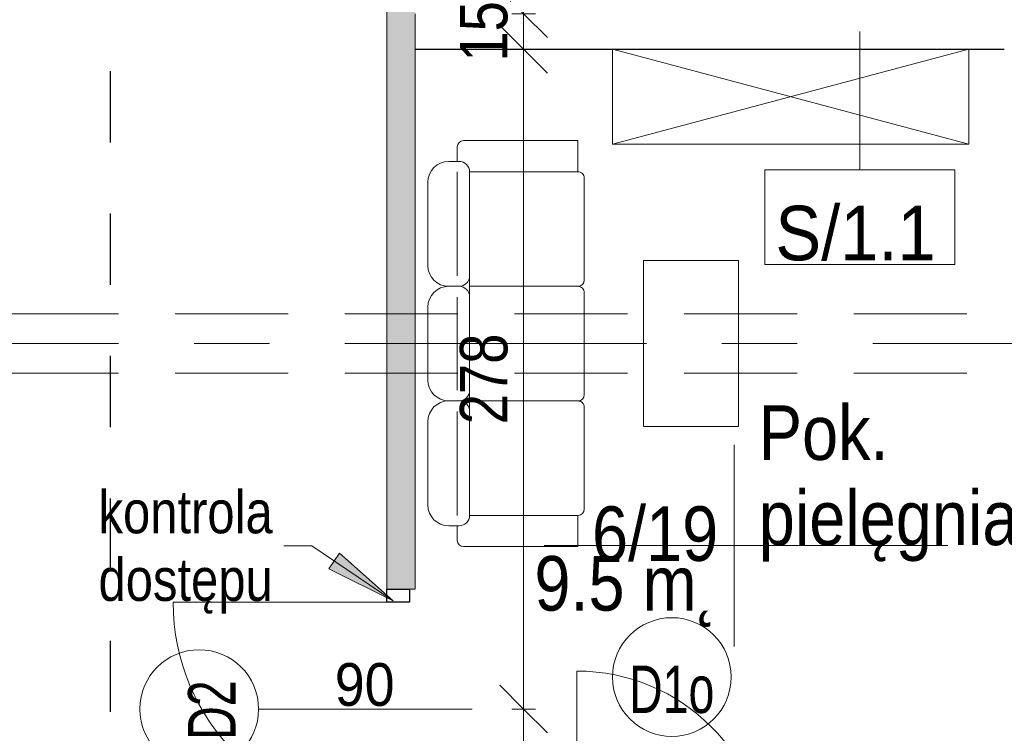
# Model space of a CAD drawing. Header units: centimetres. Extents: x -1631 to 21770, y -8842 to 3590.
# Tile 109 of 133: x -477 to -63, y 2164 to 2465. Entities that reach past the tile are written whole.
import ezdxf

# ---------------------------------------------------------------- set-up
doc = ezdxf.new("R2010")
doc.units = ezdxf.units.CM
for name, pattern in [('Dash', [60, 30, -30]), ('Oś', [222.25, 127, -31.75, 31.75, -31.75]), ('Ukryte', [71.438, 47.625, -23.813])]:
    doc.linetypes.add(name, pattern=pattern)
for name, color, linetype, lineweight in [('A-ANNO-DIMS', 211, 'Continuous', 13), ('A-ANNO-DIMS-100', 211, 'Continuous', 13), ('A-ANNO-NOTE', 131, 'Continuous', 9), ('A-AREA-IDEN', 2, 'Continuous', 13), ('A-DETL', 90, 'Continuous', 9), ('A-DETL-GENF', 92, 'Continuous', 9), ('A-DETL-HDLN', 90, 'Ukryte', 9), ('A-DETL-MEDM', 33, 'Continuous', 13), ('A-DOOR', 31, 'Continuous', 13), ('A-WALL', 113, 'Continuous', 13), ('A-WALL-IDEN', 211, 'Continuous', 13), ('A-WALL-PATT', 111, 'Continuous', 13), ('G-ANNO-TEXT', 231, 'Continuous', 13), ('I-FURN', 30, 'Continuous', 9), ('Q-SPCQ', 91, 'Continuous', 9), ('S-GRID', 1, 'Continuous', 13)]:
    doc.layers.add(name, color=color, linetype=linetype, lineweight=lineweight)
doc.styles.add('Arial', font='arial.ttf', dxfattribs={"width": 0.9, "height": 18})
doc.styles.add('Arial Narrow_5', font='ARIALN.TTF', dxfattribs={"height": 20})
doc.styles.add('Arial Narrow_6', font='ARIALN.TTF', dxfattribs={"height": 18})
doc.styles.add('Arial_1', font='arial.ttf', dxfattribs={"width": 0.7, "height": 20})
doc.styles.add('Arial_11', font='arial.ttf', dxfattribs={"width": 0.85, "height": 23})
doc.styles.add('Arial_12', font='arial.ttf', dxfattribs={"width": 0.9, "height": 23})
doc.dimstyles.new('Diagonal_1_100__0__wewnętrzne', dxfattribs={"dimscale": 30.48, "dimtxt": 20.468619, "dimasz": 0.656168, "dimexe": 0.164042, "dimexo": 0.0625, "dimgap": 0.032808, "dimtad": 1, "dimdec": 0, "dimdsep": 46, "dimtxsty": 'Arial Narrow_5', "dimblk1": 'OBLIQUE', "dimblk2": 'OBLIQUE', "dimsah": 1, "dimcen": 0.09, "dimazin": 0, "dimtfac": 1, "dimtdec": 4, "dimtix": 1, "dimtmove": 0, "dimatfit": 3, "dimfxl": 0, "dimtvp": 1, "dimtolj": 1, "dimtzin": 0, "dimarcsym": 0})

# ---------------------------------------------------------------- blocks, each defined once
blk = doc.blocks.new('Blat - Blat-1245948-6_piętro IV __13_80 m_ - stan projektowany')
at = {"layer": 'I-FURN'}
for p, q in [((0, 40), (0, 0)), ((70, 40), (0, 40)), ((70, 0), (70, 40)), ((0, 0), (70, 0))]:
    blk.add_line(p, q, dxfattribs=at)
blk = doc.blocks.new('DRZWI 1S - automatyczna etykieta - Drzwi 80 _łazienkowe_-2364317-6_piętro IV __13_80 m_ - stan projektowany')
at = {"layer": 'A-DETL-GENF'}
for p, q in [((-45.5, 2), (-40, 2)), ((-45.5, -7.5), (-45.5, 2)), ((-40, 2), (-40, -7.5)), ((40, 2), (45.5, 2)), ((40, -7.5), (40, 2)), ((45.5, 2), (45.5, -7.5)), ((-40, -7.5), (-45.5, -7.5)), ((45.5, -7.5), (40, -7.5))]:
    blk.add_line(p, q, dxfattribs=at)
at = {"layer": 'A-DETL-MEDM', "lineweight": 25}
for p, q in [((-45.5, -7.5), (-45.5, 2)), ((-45.5, 2), (-40, 2)), ((-40, 2), (-40, -7.5)), ((40, 2), (40, -7.5)), ((45.5, 2), (40, 2)), ((45.5, -7.5), (45.5, 2)), ((-40, -7.5), (-45.5, -7.5)), ((40, -7.5), (45.5, -7.5))]:
    blk.add_line(p, q, dxfattribs=at)
at = {"layer": 'A-DOOR'}
blk.add_line((40, -7.5), (40, -87.5), dxfattribs=at)
blk.add_arc((40, -7.5), 80, 180, 270, dxfattribs=at)
blk = doc.blocks.new('kanapa 3 siedziska - kanapa-819259-6_piętro IV __13_80 m_ - stan projektowany')
at = {"layer": 'I-FURN'}
for p, q in [((-68.01, 33.89), (-32.91, 33.89)), ((-15.36, 33.89), (15.36, 33.89)), ((32.91, 33.89), (68.01, 33.89)), ((-76.78, 20.72), (-76.78, 25.11)), ((-24.13, 25.11), (-24.13, 20.72)), ((24.13, 25.11), (24.13, 20.72)), ((76.78, 25.11), (76.78, 20.72)), ((-76.78, 21.53), (-82.92, 21.53)), ((-72.39, 21.53), (-28.68, 21.53)), ((19.58, 21.53), (-19.58, 21.53)), ((28.52, 21.53), (34.66, 21.53)), ((72.39, 21.53), (28.68, 21.53)), ((76.78, 21.53), (82.92, 21.53)), ((-85.56, -29.29), (-85.56, 18.9)), ((85.56, 18.9), (85.56, -29.29)), ((-72.39, 16.34), (-72.39, -29.29)), ((-24.13, 16.34), (-72.39, 16.34)), ((-24.13, 16.34), (-24.13, -29.29)), ((24.13, 16.34), (-24.13, 16.34)), ((72.39, 16.34), (24.13, 16.34)), ((24.13, -29.29), (24.13, 16.34)), ((72.39, -29.29), (72.39, 16.34)), ((-72.39, -29.29), (-85.56, -29.29)), ((-26.76, -31.93), (-69.76, -31.93)), ((-21.5, -31.93), (21.5, -31.93)), ((26.76, -31.93), (69.76, -31.93)), ((85.56, -29.29), (72.39, -29.29))]:
    blk.add_line(p, q, dxfattribs=at)
for centre, radius, start, end in [((-68.01, 25.11), 8.77, 90, 180), ((-32.91, 25.11), 8.77, 0, 90), ((-15.36, 25.11), 8.77, 90, 180), ((15.36, 25.11), 8.77, 360, 90), ((32.91, 25.11), 8.77, 90, 180), ((68.01, 25.11), 8.77, 0, 90), ((-82.92, 18.9), 2.63, 90, 180), ((82.92, 18.9), 2.63, 0, 90), ((-72.39, 20.72), 4.39, 180, 270), ((-28.52, 20.72), 4.39, 270, 0), ((-19.74, 20.72), 4.39, 180, 270), ((19.74, 20.72), 4.39, 270, 360), ((28.52, 20.72), 4.39, 180, 270), ((72.39, 20.72), 4.39, 270, 0), ((-69.76, -29.29), 2.63, 180, 270), ((-26.76, -29.29), 2.63, 270, 0), ((-21.5, -29.29), 2.63, 180, 270), ((21.5, -29.29), 2.63, 270, 0), ((26.76, -29.29), 2.63, 180, 270), ((69.76, -29.29), 2.63, 270, 0)]:
    blk.add_arc(centre, radius, start, end, dxfattribs=at)
blk = doc.blocks.new('Szafa - 40 cm-2361845-6_piętro IV __13_80 m_ - stan projektowany')
at = {"layer": 'Q-SPCQ'}
for p, q in [((87.5, 46), (-62.5, 6)), ((-62.5, 46), (87.5, 6)), ((-62.5, 6), (-62.5, 46)), ((-62.5, 46), (87.5, 46)), ((87.5, 46), (87.5, 6))]:
    blk.add_line(p, q, dxfattribs=at)
blk = doc.blocks.new('DRZWI 1S - automatyczna etykieta - Drzwi 90-2321137-6_piętro IV __13_80 m_ - stan projektowany')
at = {"layer": 'A-DETL-GENF'}
for p, q in [((-50.5, 6), (-50.5, -3.5)), ((-45, 6), (-50.5, 6)), ((-45, -3.5), (-45, 6)), ((50.5, 6), (45, 6)), ((45, 6), (45, -3.5)), ((50.5, -3.5), (50.5, 6)), ((-50.5, -3.5), (-45, -3.5)), ((45, -3.5), (50.5, -3.5))]:
    blk.add_line(p, q, dxfattribs=at)
at = {"layer": 'A-DETL-MEDM', "lineweight": 25}
for p, q in [((-45, 6), (-50.5, 6)), ((-50.5, 6), (-50.5, -3.5)), ((-45, -3.5), (-45, 6)), ((45, -3.5), (45, 6)), ((45, 6), (50.5, 6)), ((50.5, 6), (50.5, -3.5)), ((-50.5, -3.5), (-45, -3.5)), ((50.5, -3.5), (45, -3.5))]:
    blk.add_line(p, q, dxfattribs=at)
at = {"layer": 'A-DOOR'}
blk.add_line((45, 6), (45, 96), dxfattribs=at)
blk.add_arc((45, 6), 90, 90, 180, dxfattribs=at)
blk = doc.blocks.new('METKA_POMIESZCZENIA2 - Rozbudowana - bez ramki-2396678-6_piętro IV __13_80 m_ - stan projektowany')
at = {"layer": 'A-AREA-IDEN'}
for p, q in [((0, 0.425), (0, 0)), ((0.0976, 0), (-0.8, 0)), ((-0.8, 0), (0.9, 0)), ((0, 0), (0, -0.425))]:
    blk.add_line(p, q, dxfattribs=at)
blk = doc.blocks.new('DIMBLOCK179-6_piętro IV __13_80 m_ - stan projektowany')
at = {"layer": 'A-ANNO-DIMS-100', "transparency": 16777216}
for p, q in [((-265.02, 2593.33), (-275.02, 2603.33)), ((-270.02, 2593.33), (-260.02, 2593.33)), ((-265.02, 2593.33), (-270.02, 2593.33)), ((-265.02, 2467.33), (-265.02, 2593.33)), ((-265.02, 2593.33), (-255.02, 2583.33)), ((-265.02, 2467.33), (-275.02, 2477.33)), ((-270.02, 2467.33), (-260.02, 2467.33)), ((-265.02, 2467.33), (-270.02, 2467.33)), ((-265.02, 2467.33), (-255.02, 2457.33))]:
    blk.add_line(p, q, dxfattribs=at)
at = {"layer": 'A-ANNO-DIMS-100', "color": 0, "transparency": 16777216, "insert": (-291.87, 2511.32), "char_height": 20, "width": 45.6158, "attachment_point": 1, "rotation": 90, "line_spacing_factor": 0.974696, "style": 'Arial Narrow_5'}
blk.add_mtext('126', dxfattribs=at)
blk = doc.blocks.new('_Oblique')
at = {"color": 0, "linetype": 'ByBlock', "lineweight": -2}
blk.add_line((-0.5, -0.5), (0.5, 0.5), dxfattribs=at)
blk = doc.blocks.new('DIMBLOCK199-6_piętro IV __13_80 m_ - stan projektowany')
at = {"layer": 'A-ANNO-DIMS-100', "transparency": 16777216}
for p, q in [((-265.02, 2174.33), (-275.02, 2184.33)), ((-270.02, 2174.33), (-260.02, 2174.33)), ((-265.02, 2174.33), (-270.02, 2174.33)), ((-265.02, 2110.33), (-265.02, 2174.33)), ((-265.02, 2174.33), (-255.02, 2164.33)), ((-265.02, 2110.33), (-275.02, 2120.33)), ((-270.02, 2110.33), (-260.02, 2110.33)), ((-265.02, 2110.33), (-270.02, 2110.33)), ((-265.02, 2110.33), (-255.02, 2100.33))]:
    blk.add_line(p, q, dxfattribs=at)
at = {"layer": 'A-ANNO-DIMS-100', "color": 0, "transparency": 16777216, "insert": (-291.87, 2129.65), "char_height": 20, "width": 30.4105, "attachment_point": 1, "rotation": 90, "line_spacing_factor": 0.974696, "style": 'Arial Narrow_5'}
blk.add_mtext('64', dxfattribs=at)
blk = doc.blocks.new('DIMBLOCK200-6_piętro IV __13_80 m_ - stan projektowany')
at = {"layer": 'A-ANNO-DIMS-100', "transparency": 16777216}
for p, q in [((-265.02, 2452.33), (-275.02, 2462.33)), ((-270.02, 2452.33), (-260.02, 2452.33)), ((-265.02, 2452.33), (-270.02, 2452.33)), ((-265.02, 2174.33), (-265.02, 2452.33)), ((-265.02, 2452.33), (-255.02, 2442.33)), ((-265.02, 2174.33), (-275.02, 2184.33)), ((-270.02, 2174.33), (-260.02, 2174.33)), ((-265.02, 2174.33), (-270.02, 2174.33)), ((-265.02, 2174.33), (-255.02, 2164.33))]:
    blk.add_line(p, q, dxfattribs=at)
at = {"layer": 'A-ANNO-DIMS-100', "color": 0, "transparency": 16777216, "insert": (-291.87, 2294.32), "char_height": 20, "width": 45.6158, "attachment_point": 1, "rotation": 90, "line_spacing_factor": 0.974696, "style": 'Arial Narrow_5'}
blk.add_mtext('278', dxfattribs=at)
blk = doc.blocks.new('DIMBLOCK201-6_piętro IV __13_80 m_ - stan projektowany')
at = {"layer": 'A-ANNO-DIMS-100', "transparency": 16777216}
for p, q in [((-265.02, 2467.33), (-275.02, 2477.33)), ((-270.02, 2467.33), (-260.02, 2467.33)), ((-265.02, 2467.33), (-270.02, 2467.33)), ((-265.02, 2452.33), (-265.02, 2467.33)), ((-265.02, 2467.33), (-255.02, 2457.33)), ((-265.02, 2452.33), (-275.02, 2462.33)), ((-270.02, 2452.33), (-260.02, 2452.33)), ((-265.02, 2452.33), (-270.02, 2452.33)), ((-265.02, 2452.33), (-255.02, 2442.33))]:
    blk.add_line(p, q, dxfattribs=at)
at = {"layer": 'A-ANNO-DIMS-100', "color": 0, "transparency": 16777216, "insert": (-291.87, 2447.15), "char_height": 20, "width": 30.4105, "attachment_point": 1, "rotation": 90, "line_spacing_factor": 0.974696, "style": 'Arial Narrow_5'}
blk.add_mtext('15', dxfattribs=at)
blk = doc.blocks.new('ET sciana_AT7 - 10mm-2270614-6_piętro IV __13_80 m_ - stan projektowany')
at = {"layer": 'A-WALL-IDEN'}
for p, q in [((-0.4, 0.196875), (0.4, 0.196875)), ((-0.4, -0.203125), (-0.4, 0.196875)), ((0.4, 0.196875), (0.4, -0.203125)), ((-0.4, -0.203125), (0.4, -0.203125))]:
    blk.add_line(p, q, dxfattribs=at)

msp = doc.modelspace()

# ---------------------------------------------------------------- hatches: boundary and pattern name
at = {"layer": 'A-WALL-PATT'}
h = msp.add_hatch(color=9, dxfattribs=at)
h.paths.add_polyline_path([(-322.62, 2110.83), (-310.62, 2110.83), (-310.62, 2123.83), (-322.62, 2123.83)], flags=0)
h.paths.add_polyline_path([(-322.62, 2224.83), (-310.62, 2224.83), (-310.62, 2542.83), (-322.62, 2542.83), (-322.62, 2265.07)], flags=0)
h.paths.add_polyline_path([(-322.62, 2643.83), (-310.62, 2643.83), (-310.62, 2768.33), (-322.62, 2768.33)], flags=0)
at = {"layer": 'G-ANNO-TEXT'}
msp.add_hatch(color=50, dxfattribs=at).paths.add_polyline_path([(-319.97, 2219.95), (-342.61, 2240.02), (-347.04, 2233.48)], flags=0)

# ---------------------------------------------------------------- linework, layer by layer
at = {"layer": 'A-ANNO-NOTE', "lineweight": 13}
msp.add_line((-286.62, 2174.33), (-376.62, 2174.33), dxfattribs=at)
msp.add_line((-286.62, 2174.33), (-376.62, 2174.33), dxfattribs=at)
for centre in [(-202.62, 2187.83), (-401.62, 2174.33)]:
    msp.add_circle(centre, 25, dxfattribs=at)
at = {"layer": 'A-DETL', "linetype": 'Dash', "lineweight": 25}
msp.add_open_spline([(-552.77, 2638.57), (-478.91, 2638.57), (-476.08, 2638.57), (-439.12, 2638.57), (-439.12, 2601.62), (-439.12, 2598.79), (-439.12, 2573.54), (-439.12, 1655.82), (-439.12, 1618.87), (-439.12, 1616.04), (-439.12, 1512.36), (-439.12, 1509.53), (-439.12, 1472.57), (-476.08, 1472.57), (-478.91, 1472.57), (-555.62, 1472.57)], degree=3, knots=[0, 0, 0, 0, 1.242892, 2.082132, 2.921372, 3.63261, 13.975949, 24.692511, 35.163852, 36.732804, 37.928533, 39.497485, 40.336725, 41.175965, 42.450024, 42.450024, 42.450024, 42.450024], dxfattribs=at)
at = {"layer": 'A-DETL-HDLN'}
for p, q in [((-1197.62, 2340.83), (1172.38, 2340.83)), ((-1197.62, 2315.83), (1172.38, 2315.83))]:
    msp.add_line(p, q, dxfattribs=at)
at = {"layer": 'A-WALL', "lineweight": 9}
for p, q in [((-322.62, 2542.83), (-322.62, 2224.83)), ((-310.62, 2224.83), (-310.62, 2452.33)), ((-313.12, 2224.83), (-310.62, 2224.83))]:
    msp.add_line(p, q, dxfattribs=at)
at = {"layer": 'A-WALL'}
msp.add_line((-310.62, 2467.33), (-310.62, 2452.33), dxfattribs=at)
at = {"layer": 'A-WALL', "color": 7, "lineweight": 25}
msp.add_line((-310.62, 2452.33), (-62.62, 2452.33), dxfattribs=at)
at = {"layer": 'A-WALL-IDEN'}
msp.add_line((-123.45, 2459.83), (-123.45, 2401.61), dxfattribs=at)
at = {"layer": 'G-ANNO-TEXT', "color": 50}
for p, q in [((-354.27, 2243.14), (-365.98, 2243.14)), ((-319.97, 2219.95), (-354.27, 2243.14)), ((-342.61, 2240.02), (-347.04, 2233.48)), ((-319.97, 2219.95), (-342.61, 2240.02)), ((-347.04, 2233.48), (-319.97, 2219.95))]:
    msp.add_line(p, q, dxfattribs=at)
at = {"layer": 'S-GRID', "linetype": 'Oś'}
msp.add_line((1342.46, 2328.33), (-1368.76, 2328.33), dxfattribs=at)

# ---------------------------------------------------------------- block references
at = {"layer": 'A-AREA-IDEN', "xscale": 99.99999999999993, "yscale": 99.99999999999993, "zscale": 99.99999999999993}
msp.add_blockref('METKA_POMIESZCZENIA2 - Rozbudowana - bez ramki-2396678-6_piętro IV __13_80 m_ - stan projektowany', (-176.43, 2243.21), dxfattribs=at)
at = {"layer": 'A-DOOR'}
for name, p, rotation in [('DRZWI 1S - automatyczna etykieta - Drzwi 90-2321137-6_piętro IV __13_80 m_ - stan projektowany', (-316.62, 2174.33), 89.99999999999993), ('DRZWI 1S - automatyczna etykieta - Drzwi 80 _łazienkowe_-2364317-6_piętro IV __13_80 m_ - stan projektowany', (-202.62, 2102.83), 180)]:
    msp.add_blockref(name, p, dxfattribs=dict(at, rotation=rotation))
at = {"layer": 'A-WALL-IDEN', "xscale": 99.99999999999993, "yscale": 99.99999999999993, "zscale": 99.99999999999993}
msp.add_blockref('ET sciana_AT7 - 10mm-2270614-6_piętro IV __13_80 m_ - stan projektowany', (-123.45, 2381.92), dxfattribs=at)
at = {"layer": 'I-FURN'}
for name, p, rotation in [('kanapa 3 siedziska - kanapa-819259-6_piętro IV __13_80 m_ - stan projektowany', (-271.45, 2328.33), 90.00000000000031), ('Blat - Blat-1245948-6_piętro IV __13_80 m_ - stan projektowany', (-174.52, 2293.33), 89.99999999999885)]:
    msp.add_blockref(name, p, dxfattribs=dict(at, rotation=rotation))
at = {"layer": 'Q-SPCQ', "rotation": 180}
msp.add_blockref('Szafa - 40 cm-2361845-6_piętro IV __13_80 m_ - stan projektowany', (-140.12, 2458.33), dxfattribs=at)

# ---------------------------------------------------------------- texts
at = {"layer": 'A-ANNO-NOTE', "lineweight": 211, "attachment_point": 5, "line_spacing_factor": 0.936439}
for s, insert, char_height, width, style in [('\\pt114.3,228.6,342.9,457.2,571.5,685.8,800.1,914.4,1028.7,1143,1257.3,1371.6,1485.9,1600.2,1714.5,1828.8,1943.1,2057.4,2171.7,2286,2400.3,2514.6,2628.9,2743.2,2857.5,2971.8,3086.1,3200.4,3314.7,3429,3543.3,3657.6;90', (-331.95, 2184.56), 18, 25.65, 'Arial'), ('\\pt88.9,177.8,266.7,355.6,444.5,533.4,622.3,711.2,800.1,889,977.9,1066.8,1155.7,1244.6,1333.5,1422.4,1511.3,1600.2,1689.1,1778,1866.9,1955.8,2044.7,2133.6,2222.5,2311.4,2400.3,2489.2,2578.1,2667,2755.9,2844.8;D1o', (-202.65, 2182.53), 20, 37.03, 'Arial_1')]:
    msp.add_mtext(s, dxfattribs=dict(at, insert=insert, char_height=char_height, width=width, style=style))
at = {"layer": 'A-ANNO-NOTE', "lineweight": 211, "insert": (-396.33, 2173.9), "char_height": 20, "width": 25.97, "attachment_point": 5, "rotation": 90, "line_spacing_factor": 0.936439, "style": 'Arial_1'}
msp.add_mtext('\\pt88.9,177.8,266.7,355.6,444.5,533.4,622.3,711.2,800.1,889,977.9,1066.8,1155.7,1244.6,1333.5,1422.4,1511.3,1600.2,1689.1,1778,1866.9,1955.8,2044.7,2133.6,2222.5,2311.4,2400.3,2489.2,2578.1,2667,2755.9,2844.8;D2', dxfattribs=at)
at = {"layer": 'A-AREA-IDEN', "char_height": 23, "line_spacing_factor": 0.936439, "style": 'Arial_11'}
for s, insert, width, attachment_point in [('\\pt84.99995,169.9999,255.00008,340.00003,424.99998,509.99993,595.00011,680.00006,765.00001,849.99996,934.99991,1020.00009,1105.00004,1189.99999,1274.99994,1359.99989,1445.00007,1530.00002,1614.99997,1699.99992,1785.0001,1870.00005,1955,2039.99995,2124.9999,2210.00008,2295.00003,2379.99998,2464.99993,2550.00011,2635.00006,2720.00001;Pok.\\Ppielęgniarski', (-166.01, 2236.43), 150.11, 7), ('\\pt84.99995,169.9999,255.00008,340.00003,424.99998,509.99993,595.00011,680.00006,765.00001,849.99996,934.99991,1020.00009,1105.00004,1189.99999,1274.99994,1359.99989,1445.00007,1530.00002,1614.99997,1699.99992,1785.0001,1870.00005,1955,2039.99995,2124.9999,2210.00008,2295.00003,2379.99998,2464.99993,2550.00011,2635.00006,2720.00001;6/19', (-183.09, 2236.43), 52.87, 9), ('\\pt84.99995,169.9999,255.00008,340.00003,424.99998,509.99993,595.00011,680.00006,765.00001,849.99996,934.99991,1020.00009,1105.00004,1189.99999,1274.99994,1359.99989,1445.00007,1530.00002,1614.99997,1699.99992,1785.0001,1870.00005,1955,2039.99995,2124.9999,2210.00008,2295.00003,2379.99998,2464.99993,2550.00011,2635.00006,2720.00001;9.5 m˛', (-183.09, 2238.81), 76.5, 3)]:
    msp.add_mtext(s, dxfattribs=dict(at, insert=insert, width=width, attachment_point=attachment_point))
at = {"layer": 'A-WALL-IDEN', "insert": (-125.26, 2374.76), "char_height": 23, "width": 67.32, "attachment_point": 5, "line_spacing_factor": 0.936439, "style": 'Arial_12'}
msp.add_mtext('\\pt114.30011,228.59999,342.9001,457.19998,571.50009,685.79997,800.10008,914.39996,1028.70007,1142.99995,1257.30006,1371.59994,1485.90005,1600.19993,1714.50004,1828.79992,1943.10003,2057.39991,2171.70002,2285.9999,2400.30001,2514.59989,2628.9,2743.20011,2857.49999,2971.8001,3086.09998,3200.40009,3314.69997,3429.00008,3543.29996,3657.60007;S/1.1', dxfattribs=at)
at = {"layer": 'G-ANNO-TEXT', "color": 7, "insert": (-444.03, 2266.4), "char_height": 18, "width": 73.4, "attachment_point": 1, "line_spacing_factor": 0.949189, "style": 'Arial Narrow_6'}
msp.add_mtext('\\pt127.00008,253.99998,381.00006,507.99996,635.00004,761.99994,889.00002,1015.99992,1143,1270.00008,1396.99998,1524.00006,1650.99996,1778.00004,1904.99994,2032.00002,2158.99992,2286,2413.00008,2539.99998,2667.00006,2793.99996,2921.00004,3047.99994,3175.00002,3301.99992,3429,3556.00008,3682.99998,3810.00006,3936.99996,4064.00004;kontrola dostępu', dxfattribs=at)

# ---------------------------------------------------------------- dimensions: what is measured, and where the dimension line sits
at = {"layer": 'A-ANNO-DIMS'}
for base, p1, p2, override, picture, middle in [((-265.02, 2593.33), (-270.02, 2467.33), (-270.02, 2593.33), {"dimpost": '<>', "dimfxl": 126}, 'DIMBLOCK179-6_piętro IV __13_80 m_ - stan projektowany', (-276.23, 2530.33)), ((-265.02, 2467.33), (-270.02, 2452.33), (-270.02, 2467.33), {"dimpost": '<>', "dimfxl": 15}, 'DIMBLOCK201-6_piętro IV __13_80 m_ - stan projektowany', (-276.23, 2459.83)), ((-265.02, 2452.33), (-270.02, 2174.33), (-270.02, 2452.33), {"dimpost": '<>', "dimfxl": 278}, 'DIMBLOCK200-6_piętro IV __13_80 m_ - stan projektowany', (-276.23, 2313.33)), ((-265.02, 2174.33), (-270.02, 2110.33), (-270.02, 2174.33), {"dimpost": '<>', "dimfxl": 64}, 'DIMBLOCK199-6_piętro IV __13_80 m_ - stan projektowany', (-276.23, 2142.33))]:
    dim = msp.add_linear_dim(base=base, p1=p1, p2=p2, angle=90, dimstyle='Diagonal_1_100__0__wewnętrzne', override=override, dxfattribs=at)
    dim.commit()
    dim.dimension.update_dxf_attribs({"geometry": picture, "text_midpoint": middle})

doc.saveas('drawing.dxf')
